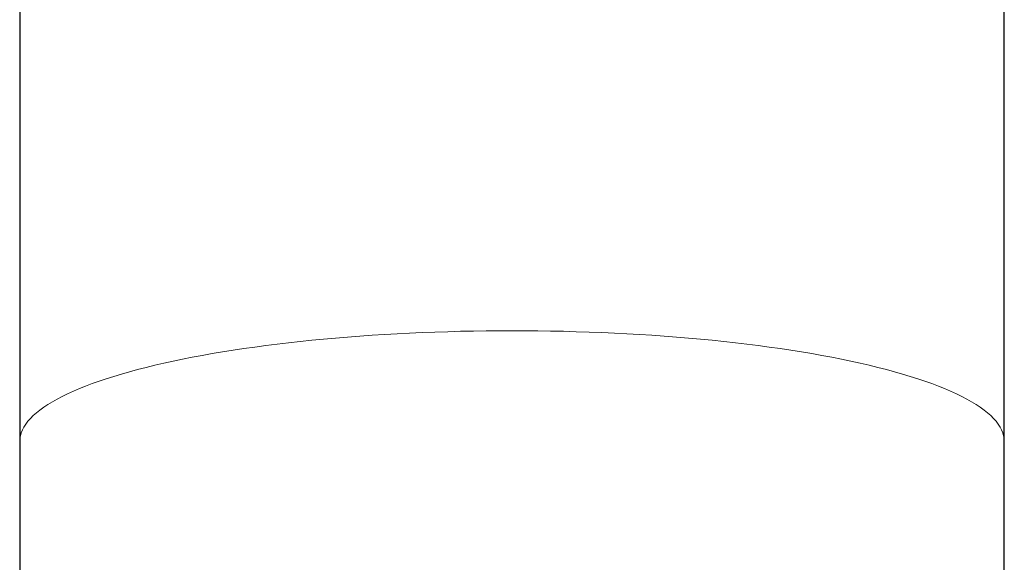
# Model space of a CAD drawing. Header units: millimetres. Extents: x 8 to 829, y 12 to 854.
# Tile 102 of 109: x 394 to 418, y 814 to 828. Entities that reach past the tile are written whole.
import ezdxf

# ---------------------------------------------------------------- set-up
doc = ezdxf.new("R2010")
doc.units = ezdxf.units.MM

msp = doc.modelspace()

# ---------------------------------------------------------------- linework, layer by layer
at = {"color": 7, "linetype": 'Continuous', "lineweight": 30}
for p, q in [((394.007, 841.963), (394.007, 817.239)), ((418.007, 817.239), (418.007, 841.963)), ((394.007, 817.239), (394.007, 809.363)), ((418.007, 809.363), (418.007, 817.239))]:
    msp.add_line(p, q, dxfattribs=at)
at = {"color": 8, "linetype": 'Continuous', "lineweight": 0, "flags": 128}
msp.add_lwpolyline([(394.007, 817.239), (394.011, 817.31), (394.024, 817.38), (394.044, 817.451), (394.073, 817.521), (394.11, 817.591), (394.155, 817.661), (394.208, 817.731), (394.269, 817.8), (394.339, 817.869), (394.416, 817.938), (394.501, 818.006), (394.594, 818.073), (394.695, 818.14), (394.804, 818.206), (394.921, 818.272), (395.045, 818.337), (395.176, 818.401), (395.315, 818.465), (395.461, 818.527), (395.615, 818.589), (395.775, 818.649), (395.943, 818.709), (396.118, 818.768), (396.299, 818.826), (396.487, 818.882), (396.681, 818.938), (396.882, 818.992), (397.089, 819.045), (397.303, 819.097), (397.522, 819.148), (397.747, 819.197), (397.977, 819.245), (398.214, 819.292), (398.455, 819.337), (398.702, 819.381), (398.954, 819.423), (399.21, 819.464), (399.471, 819.503), (399.737, 819.541), (400.007, 819.577), (400.281, 819.611), (400.559, 819.644), (400.841, 819.675), (401.126, 819.705), (401.415, 819.733), (401.707, 819.759), (402.001, 819.784), (402.299, 819.806), (402.599, 819.827), (402.901, 819.846), (403.206, 819.864), (403.512, 819.879), (403.82, 819.893), (404.13, 819.905), (404.441, 819.915), (404.753, 819.924), (405.066, 819.93), (405.379, 819.935), (405.693, 819.938), (406.007, 819.938), (406.321, 819.938), (406.635, 819.935), (406.949, 819.93), (407.261, 819.924), (407.573, 819.915), (407.884, 819.905), (408.194, 819.893), (408.502, 819.879), (408.808, 819.864), (409.113, 819.846), (409.415, 819.827), (409.715, 819.806), (410.013, 819.784), (410.307, 819.759), (410.599, 819.733), (410.888, 819.705), (411.173, 819.675), (411.455, 819.644), (411.733, 819.611), (412.007, 819.577), (412.277, 819.541), (412.543, 819.503), (412.804, 819.464), (413.06, 819.423), (413.312, 819.381), (413.559, 819.337), (413.8, 819.292), (414.037, 819.245), (414.267, 819.197), (414.492, 819.148), (414.712, 819.097), (414.925, 819.045), (415.132, 818.992), (415.333, 818.938), (415.527, 818.882), (415.715, 818.826), (415.897, 818.768), (416.071, 818.709), (416.239, 818.649), (416.399, 818.589), (416.553, 818.527), (416.699, 818.465), (416.838, 818.401), (416.97, 818.337), (417.094, 818.272), (417.21, 818.206), (417.319, 818.14), (417.42, 818.073), (417.513, 818.006), (417.598, 817.938), (417.676, 817.869), (417.745, 817.8), (417.806, 817.731), (417.859, 817.661), (417.904, 817.591), (417.941, 817.521), (417.97, 817.451), (417.991, 817.38), (418.003, 817.31), (418.007, 817.239)], dxfattribs=at)

doc.saveas('drawing.dxf')
